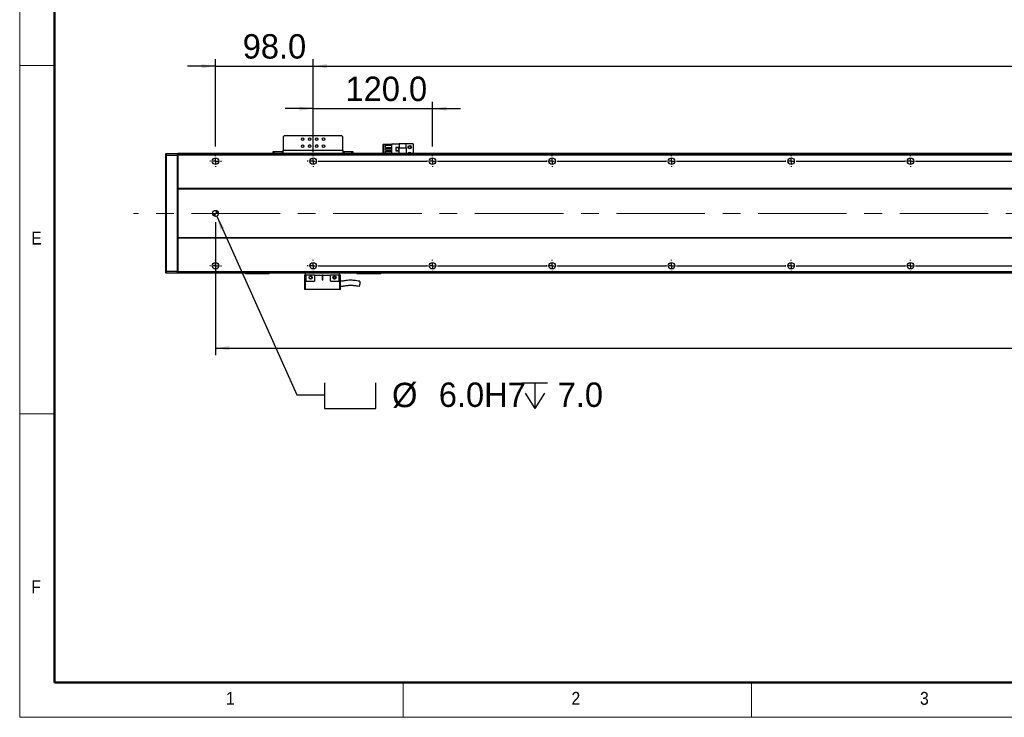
# Model space of a CAD drawing. Header units: millimetres. Extents: x 35 to 2924, y 35 to 2044.
# Tile 1 of 10: x 35 to 1024, y 35 to 735. Entities that reach past the tile are written whole.
import ezdxf

# ---------------------------------------------------------------- set-up
doc = ezdxf.new("R2010")
doc.units = ezdxf.units.MM
doc.header["$LTSCALE"] = 7
doc.linetypes.add('CENTERX2', pattern=[20.32, 12.7, -2.54, 2.54, -2.54])
doc.layers.add('DIMNS', color=7, linetype='Continuous')
doc.styles.add('SLDTEXTSTYLE1', font='Gothic.ttf', dxfattribs={"width": 0.913})
doc.styles.add('SLDTEXTSTYLE9', font='txt')
doc.dimstyles.new('SLDDIMSTYLE0', dxfattribs={"dimtxt": 24.5, "dimasz": 14, "dimexe": 0, "dimexo": 0.0625, "dimgap": 6.125, "dimtad": 2, "dimdec": 1, "dimrnd": 1e-09, "dimzin": 4, "dimdsep": 46, "dimtxsty": 'SLDTEXTSTYLE9', "dimsah": 1, "dimcen": 0.09, "dimadec": 0, "dimazin": 1, "dimtfac": 1, "dimtdec": 1, "dimtofl": 0, "dimtmove": 0, "dimatfit": 3, "dimfxl": 0, "dimfrac": 2, "dimtolj": 1, "dimtzin": 12, "dimarcsym": 0})
doc.dimstyles.new('SLDDIMSTYLE1', dxfattribs={"dimtxt": 24.5, "dimasz": 14, "dimexe": 0, "dimexo": 0.0625, "dimgap": 6.125, "dimtad": 2, "dimdec": 1, "dimrnd": 1e-09, "dimzin": 4, "dimdsep": 46, "dimtxsty": 'SLDTEXTSTYLE9', "dimsah": 1, "dimcen": 0.09, "dimadec": 0, "dimazin": 1, "dimtfac": 1, "dimtdec": 1, "dimtmove": 0, "dimatfit": 0, "dimfxl": 0, "dimfrac": 2, "dimtolj": 1, "dimtzin": 12, "dimarcsym": 0})
doc.dimstyles.new('SLDDIMSTYLE4', dxfattribs={"dimtxt": 24.5, "dimasz": 14, "dimexe": 0, "dimexo": 0.0625, "dimgap": 6.125, "dimtad": 0, "dimtih": 1, "dimtoh": 1, "dimdec": 1, "dimrnd": 1e-09, "dimzin": 4, "dimdsep": 46, "dimtxsty": 'SLDTEXTSTYLE9', "dimsah": 1, "dimcen": 0, "dimadec": 0, "dimazin": 1, "dimtfac": 1, "dimtdec": 1, "dimtofl": 0, "dimtmove": 0, "dimatfit": 3, "dimfxl": 0, "dimfrac": 2, "dimtolj": 1, "dimtzin": 12, "dimarcsym": 0})

# ---------------------------------------------------------------- blocks, each defined once
blk = doc.blocks.new('_D_13')
at = {"layer": 'DIMNS'}
for p, q in [((231.69, 531.97), (231.69, 398.67)), ((2347.69, 526.43), (2347.69, 398.67)), ((231.69, 405.67), (2347.69, 405.67))]:
    blk.add_line(p, q, dxfattribs=at)
for points in [[(231.69, 405.67), (245.69, 403.57), (245.69, 407.77)], [(2347.69, 405.67), (2333.69, 407.77), (2333.69, 403.57)]]:
    blk.add_solid(points, dxfattribs=at)
at = {"layer": 'DIMNS', "insert": (1261.98, 437.81), "char_height": 24.5, "attachment_point": 1, "style": 'SLDTEXTSTYLE9'}
blk.add_mtext('2116.0', dxfattribs=at)
blk = doc.blocks.new('SW_SYMBOL_HOLE_SPOT')
at = {"layer": 'DIMNS', "color": 0}
for p, q in [((0, 6125), (0, 525)), ((11200, 525), (11200, 6125)), ((0, 525), (11200, 525))]:
    blk.add_line(p, q, dxfattribs=at)
blk = doc.blocks.new('SW_SYMBOL_HOLE_DEPTH')
at = {"layer": 'DIMNS', "color": 0}
for p, q in [((0, 6125), (5600, 6125)), ((2800, 6125), (2800, 525)), ((700, 3885), (2800, 525)), ((4900, 3885), (2800, 525))]:
    blk.add_line(p, q, dxfattribs=at)
blk = doc.blocks.new('_D_15')
at = {"layer": 'DIMNS'}
for p, q in [((232.92, 538.12), (313.23, 358.75)), ((313.23, 358.75), (341.23, 358.75))]:
    blk.add_line(p, q, dxfattribs=at)
blk.add_solid([(232.92, 538.12), (236.72, 524.48), (240.55, 526.2)], dxfattribs=at)
at = {"layer": 'DIMNS', "xscale": 0.004592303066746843, "yscale": 0.004592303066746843, "zscale": 0.004592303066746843}
for name, p in [('SW_SYMBOL_HOLE_SPOT', (341.23, 342.53)), ('SW_SYMBOL_HOLE_DEPTH', (539.45, 342.53))]:
    blk.add_blockref(name, p, dxfattribs=at)
at = {"layer": 'DIMNS', "char_height": 24.5, "attachment_point": 1, "style": 'SLDTEXTSTYLE9'}
for s, insert in [('%%c', (408.97, 370.85)), (' 6.0H7', (446.82, 371.09)), ('7.0', (575.31, 371.09))]:
    blk.add_mtext(s, dxfattribs=dict(at, insert=insert))
blk = doc.blocks.new('_D_18')
at = {"layer": 'DIMNS'}
for p, q in [((329.69, 602.25), (329.69, 695.66)), ((2249.69, 602.25), (2249.69, 695.66)), ((329.69, 688.66), (2249.69, 688.66))]:
    blk.add_line(p, q, dxfattribs=at)
for points in [[(329.69, 688.66), (343.69, 686.56), (343.69, 690.76)], [(2249.69, 688.66), (2235.69, 690.76), (2235.69, 686.56)]]:
    blk.add_solid(points, dxfattribs=at)
at = {"layer": 'DIMNS', "char_height": 24.5, "attachment_point": 1, "style": 'SLDTEXTSTYLE9'}
for s, insert in [('=16×120(PITCH)', (1213.97, 720.8)), ('1920.0', (1118.21, 720.8))]:
    blk.add_mtext(s, dxfattribs=dict(at, insert=insert))
blk = doc.blocks.new('_D_19')
at = {"layer": 'DIMNS'}
for p, q in [((329.69, 602.25), (329.69, 653.02)), ((449.69, 608.09), (449.69, 653.02)), ((329.69, 646.02), (301.69, 646.02)), ((329.69, 646.02), (449.69, 646.02)), ((449.69, 646.02), (477.69, 646.02))]:
    blk.add_line(p, q, dxfattribs=at)
for points in [[(329.69, 646.02), (315.69, 648.12), (315.69, 643.92)], [(449.69, 646.02), (463.69, 643.92), (463.69, 648.12)]]:
    blk.add_solid(points, dxfattribs=at)
at = {"layer": 'DIMNS', "insert": (362.22, 678.17), "char_height": 24.5, "attachment_point": 1, "style": 'SLDTEXTSTYLE9'}
blk.add_mtext('120.0', dxfattribs=at)
blk = doc.blocks.new('_D_20')
at = {"layer": 'DIMNS'}
for p, q in [((231.69, 608.09), (231.69, 695.66)), ((329.69, 602.25), (329.69, 695.66)), ((231.69, 688.66), (203.69, 688.66)), ((231.69, 688.66), (329.69, 688.66)), ((329.69, 688.66), (357.69, 688.66))]:
    blk.add_line(p, q, dxfattribs=at)
for points in [[(231.69, 688.66), (217.69, 690.76), (217.69, 686.56)], [(329.69, 688.66), (343.69, 686.56), (343.69, 690.76)]]:
    blk.add_solid(points, dxfattribs=at)
at = {"layer": 'DIMNS', "insert": (258.98, 720.8), "char_height": 24.5, "attachment_point": 1, "style": 'SLDTEXTSTYLE9'}
blk.add_mtext('98.0', dxfattribs=at)
blk = doc.blocks.new('SW_CENTERMARKSYMBOL_1')
at = {"layer": 'DIMNS', "color": 0}
for p, q in [((0, 110.08), (0, 110.84)), ((338, 110.08), (338, 110.84)), ((-5.08, 105), (-5.84, 105)), ((0, 105), (-2.54, 105)), ((0, 105), (0, 107.54)), ((0, 105), (0, 102.46)), ((0, 105), (2.54, 105)), ((0, 99.92), (0, 99.16)), ((5.08, 105), (5.84, 105)), ((332.92, 105), (332.16, 105)), ((338, 105), (335.46, 105)), ((338, 105), (338, 107.54)), ((338, 105), (338, 102.46)), ((338, 105), (340.54, 105)), ((338, 99.92), (338, 99.16)), ((343.08, 105), (343.84, 105)), ((-5.08, 0), (-5.84, 0)), ((0, 0), (-2.54, 0)), ((0, 5.08), (0, 5.84)), ((0, 0), (0, 2.54)), ((0, 0), (0, -2.54)), ((0, 0), (2.54, 0)), ((5.08, 0), (5.84, 0)), ((0, -5.08), (0, -5.84))]:
    blk.add_line(p, q, dxfattribs=at)
blk = doc.blocks.new('SW_CENTERMARKSYMBOL_2')
at = {"layer": 'DIMNS', "color": 0}
for p, q in [((-125.08, 0), (-125.84, 0)), ((-120, 0), (-122.54, 0)), ((-120, 0), (-122.54, 0)), ((-120, 5.08), (-120, 5.84)), ((-120, 0), (-120, 2.54)), ((-120, 0), (-120, 2.54)), ((-120, 0), (-120, -2.54)), ((-120, 0), (-117.46, 0)), ((-120, 0), (-120, -2.54)), ((-120, 0), (-117.46, 0)), ((-114.92, 0), (-114.16, 0)), ((-114.92, 0), (-5.08, 0)), ((-5.08, 0), (-5.84, 0)), ((0, 0), (-2.54, 0)), ((0, 0), (-2.54, 0)), ((0, 0), (-2.54, 0)), ((0, 5.08), (0, 5.84)), ((0, 0), (0, 2.54)), ((0, 0), (0, 2.54)), ((0, 0), (0, 2.54)), ((0, 0), (0, -2.54)), ((0, 0), (2.54, 0)), ((0, 0), (0, -2.54)), ((0, 0), (2.54, 0)), ((0, 0), (0, -2.54)), ((0, 0), (2.54, 0)), ((5.08, 0), (5.84, 0)), ((5.08, 0), (114.92, 0)), ((114.92, 0), (114.16, 0)), ((120, 0), (117.46, 0)), ((120, 0), (117.46, 0)), ((120, 0), (117.46, 0)), ((120, 0), (117.46, 0)), ((120, 5.08), (120, 5.84)), ((120, 0), (120, 2.54)), ((120, 0), (120, 2.54)), ((120, 0), (120, 2.54)), ((120, 0), (120, 2.54)), ((120, 0), (120, -2.54)), ((120, 0), (122.54, 0)), ((120, 0), (120, -2.54)), ((120, 0), (122.54, 0)), ((120, 0), (120, -2.54)), ((120, 0), (122.54, 0)), ((120, 0), (120, -2.54)), ((120, 0), (122.54, 0)), ((125.08, 0), (125.84, 0)), ((125.08, 0), (234.92, 0)), ((234.92, 0), (234.16, 0)), ((240, 0), (237.46, 0)), ((240, 0), (237.46, 0)), ((240, 0), (237.46, 0)), ((240, 0), (237.46, 0)), ((240, 0), (237.46, 0)), ((240, 5.08), (240, 5.84)), ((240, 0), (240, 2.54)), ((240, 0), (240, 2.54)), ((240, 0), (240, 2.54)), ((240, 0), (240, 2.54)), ((240, 0), (240, 2.54)), ((240, 0), (240, -2.54)), ((240, 0), (242.54, 0)), ((240, 0), (240, -2.54)), ((240, 0), (242.54, 0)), ((240, 0), (240, -2.54)), ((240, 0), (242.54, 0)), ((240, 0), (240, -2.54)), ((240, 0), (242.54, 0)), ((240, 0), (240, -2.54)), ((240, 0), (242.54, 0)), ((245.08, 0), (245.84, 0)), ((245.08, 0), (354.92, 0)), ((354.92, 0), (354.16, 0)), ((360, 0), (357.46, 0)), ((360, 0), (357.46, 0)), ((360, 0), (357.46, 0)), ((360, 0), (357.46, 0)), ((360, 0), (357.46, 0)), ((360, 0), (357.46, 0)), ((360, 5.08), (360, 5.84)), ((360, 0), (360, 2.54)), ((360, 0), (360, 2.54)), ((360, 0), (360, 2.54)), ((360, 0), (360, 2.54)), ((360, 0), (360, 2.54)), ((360, 0), (360, 2.54)), ((360, 0), (360, -2.54)), ((360, 0), (362.54, 0)), ((360, 0), (360, -2.54)), ((360, 0), (362.54, 0)), ((360, 0), (360, -2.54)), ((360, 0), (362.54, 0)), ((360, 0), (360, -2.54)), ((360, 0), (362.54, 0)), ((360, 0), (360, -2.54)), ((360, 0), (362.54, 0)), ((360, 0), (360, -2.54)), ((360, 0), (362.54, 0)), ((365.08, 0), (365.84, 0)), ((365.08, 0), (474.92, 0)), ((-120, -5.08), (-120, -5.84)), ((0, -5.08), (0, -5.84)), ((120, -5.08), (120, -5.84)), ((240, -5.08), (240, -5.84)), ((360, -5.08), (360, -5.84))]:
    blk.add_line(p, q, dxfattribs=at)
blk = doc.blocks.new('SW_CENTERMARKSYMBOL_3')
at = {"layer": 'DIMNS', "color": 0}
for p, q in [((-245.08, 0), (-245.84, 0)), ((-240, 0), (-242.54, 0)), ((-240, 0), (-242.54, 0)), ((-240, 5.08), (-240, 5.84)), ((-240, 0), (-240, 2.54)), ((-240, 0), (-240, 2.54)), ((-240, 0), (-240, -2.54)), ((-240, 0), (-237.46, 0)), ((-240, 0), (-240, -2.54)), ((-240, 0), (-237.46, 0)), ((-234.92, 0), (-234.16, 0)), ((-234.92, 0), (-125.08, 0)), ((-125.08, 0), (-125.84, 0)), ((-120, 0), (-122.54, 0)), ((-120, 0), (-122.54, 0)), ((-120, 0), (-122.54, 0)), ((-120, 5.08), (-120, 5.84)), ((-120, 0), (-120, 2.54)), ((-120, 0), (-120, 2.54)), ((-120, 0), (-120, 2.54)), ((-120, 0), (-120, -2.54)), ((-120, 0), (-117.46, 0)), ((-120, 0), (-120, -2.54)), ((-120, 0), (-117.46, 0)), ((-120, 0), (-120, -2.54)), ((-120, 0), (-117.46, 0)), ((-114.92, 0), (-114.16, 0)), ((-114.92, 0), (-5.08, 0)), ((-5.08, 0), (-5.84, 0)), ((0, 0), (-2.54, 0)), ((0, 0), (-2.54, 0)), ((0, 0), (-2.54, 0)), ((0, 0), (-2.54, 0)), ((0, 5.08), (0, 5.84)), ((0, 0), (0, 2.54)), ((0, 0), (0, 2.54)), ((0, 0), (0, 2.54)), ((0, 0), (0, 2.54)), ((0, 0), (0, -2.54)), ((0, 0), (2.54, 0)), ((0, 0), (0, -2.54)), ((0, 0), (2.54, 0)), ((0, 0), (0, -2.54)), ((0, 0), (2.54, 0)), ((0, 0), (0, -2.54)), ((0, 0), (2.54, 0)), ((5.08, 0), (5.84, 0)), ((5.08, 0), (114.92, 0)), ((114.92, 0), (114.16, 0)), ((120, 0), (117.46, 0)), ((120, 0), (117.46, 0)), ((120, 0), (117.46, 0)), ((120, 0), (117.46, 0)), ((120, 0), (117.46, 0)), ((120, 5.08), (120, 5.84)), ((120, 0), (120, 2.54)), ((120, 0), (120, 2.54)), ((120, 0), (120, 2.54)), ((120, 0), (120, 2.54)), ((120, 0), (120, 2.54)), ((120, 0), (120, -2.54)), ((120, 0), (122.54, 0)), ((120, 0), (120, -2.54)), ((120, 0), (122.54, 0)), ((120, 0), (120, -2.54)), ((120, 0), (122.54, 0)), ((120, 0), (120, -2.54)), ((120, 0), (122.54, 0)), ((120, 0), (120, -2.54)), ((120, 0), (122.54, 0)), ((125.08, 0), (125.84, 0)), ((125.08, 0), (234.92, 0)), ((234.92, 0), (234.16, 0)), ((240, 0), (237.46, 0)), ((240, 0), (237.46, 0)), ((240, 0), (237.46, 0)), ((240, 0), (237.46, 0)), ((240, 0), (237.46, 0)), ((240, 0), (237.46, 0)), ((240, 5.08), (240, 5.84)), ((240, 0), (240, 2.54)), ((240, 0), (240, 2.54)), ((240, 0), (240, 2.54)), ((240, 0), (240, 2.54)), ((240, 0), (240, 2.54)), ((240, 0), (240, 2.54)), ((240, 0), (240, -2.54)), ((240, 0), (242.54, 0)), ((240, 0), (240, -2.54)), ((240, 0), (242.54, 0)), ((240, 0), (240, -2.54)), ((240, 0), (242.54, 0)), ((240, 0), (240, -2.54)), ((240, 0), (242.54, 0)), ((240, 0), (240, -2.54)), ((240, 0), (242.54, 0)), ((240, 0), (240, -2.54)), ((240, 0), (242.54, 0)), ((245.08, 0), (245.84, 0)), ((245.08, 0), (354.92, 0)), ((-240, -5.08), (-240, -5.84)), ((-120, -5.08), (-120, -5.84)), ((0, -5.08), (0, -5.84)), ((120, -5.08), (120, -5.84)), ((240, -5.08), (240, -5.84))]:
    blk.add_line(p, q, dxfattribs=at)
blk = doc.blocks.new('SW_CENTERMARKSYMBOL_6')
at = {"layer": 'DIMNS', "color": 0}
for p, q in [((-1925.08, 0), (-1925.84, 0)), ((-1920, 0), (-1922.54, 0)), ((-1920, 5.08), (-1920, 5.84)), ((-1920, 0), (-1920, 2.54)), ((-1920, 0), (-1920, -2.54)), ((-1920, 0), (-1917.46, 0)), ((-1914.92, 0), (-1805.08, 0)), ((-1805.08, 0), (-1805.84, 0)), ((-1800, 0), (-1802.54, 0)), ((-1800, 0), (-1802.54, 0)), ((-1800, 5.08), (-1800, 5.84)), ((-1800, 0), (-1800, 2.54)), ((-1800, 0), (-1800, 2.54)), ((-1800, 0), (-1800, -2.54)), ((-1800, 0), (-1797.46, 0)), ((-1800, 0), (-1800, -2.54)), ((-1800, 0), (-1797.46, 0)), ((-1794.92, 0), (-1794.16, 0)), ((-1794.92, 0), (-1685.08, 0)), ((-1685.08, 0), (-1685.84, 0)), ((-1680, 0), (-1682.54, 0)), ((-1680, 0), (-1682.54, 0)), ((-1680, 0), (-1682.54, 0)), ((-1680, 5.08), (-1680, 5.84)), ((-1680, 0), (-1680, 2.54)), ((-1680, 0), (-1680, 2.54)), ((-1680, 0), (-1680, 2.54)), ((-1680, 0), (-1680, -2.54)), ((-1680, 0), (-1677.46, 0)), ((-1680, 0), (-1680, -2.54)), ((-1680, 0), (-1677.46, 0)), ((-1680, 0), (-1680, -2.54)), ((-1680, 0), (-1677.46, 0)), ((-1674.92, 0), (-1674.16, 0)), ((-1674.92, 0), (-1565.08, 0)), ((-1565.08, 0), (-1565.84, 0)), ((-1560, 0), (-1562.54, 0)), ((-1560, 0), (-1562.54, 0)), ((-1560, 0), (-1562.54, 0)), ((-1560, 0), (-1562.54, 0)), ((-1560, 5.08), (-1560, 5.84)), ((-1560, 0), (-1560, 2.54)), ((-1560, 0), (-1560, 2.54)), ((-1560, 0), (-1560, 2.54)), ((-1560, 0), (-1560, 2.54)), ((-1560, 0), (-1560, -2.54)), ((-1560, 0), (-1557.46, 0)), ((-1560, 0), (-1560, -2.54)), ((-1560, 0), (-1557.46, 0)), ((-1560, 0), (-1560, -2.54)), ((-1560, 0), (-1557.46, 0)), ((-1560, 0), (-1560, -2.54)), ((-1560, 0), (-1557.46, 0)), ((-1554.92, 0), (-1554.16, 0)), ((-1554.92, 0), (-1445.08, 0)), ((-1445.08, 0), (-1445.84, 0)), ((-1440, 0), (-1442.54, 0)), ((-1440, 0), (-1442.54, 0)), ((-1440, 0), (-1442.54, 0)), ((-1440, 0), (-1442.54, 0)), ((-1440, 0), (-1442.54, 0)), ((-1440, 5.08), (-1440, 5.84)), ((-1440, 0), (-1440, 2.54)), ((-1440, 0), (-1440, 2.54)), ((-1440, 0), (-1440, 2.54)), ((-1440, 0), (-1440, 2.54)), ((-1440, 0), (-1440, 2.54)), ((-1440, 0), (-1440, -2.54)), ((-1440, 0), (-1437.46, 0)), ((-1440, 0), (-1440, -2.54)), ((-1440, 0), (-1437.46, 0)), ((-1440, 0), (-1440, -2.54)), ((-1440, 0), (-1437.46, 0)), ((-1440, 0), (-1440, -2.54)), ((-1440, 0), (-1437.46, 0)), ((-1440, 0), (-1440, -2.54)), ((-1440, 0), (-1437.46, 0)), ((-1434.92, 0), (-1434.16, 0)), ((-1434.92, 0), (-1325.08, 0)), ((-1325.08, 0), (-1325.84, 0)), ((-1320, 0), (-1322.54, 0)), ((-1320, 0), (-1322.54, 0)), ((-1320, 0), (-1322.54, 0)), ((-1320, 0), (-1322.54, 0)), ((-1320, 0), (-1322.54, 0)), ((-1320, 0), (-1322.54, 0)), ((-1320, 5.08), (-1320, 5.84)), ((-1320, 0), (-1320, 2.54)), ((-1320, 0), (-1320, 2.54)), ((-1320, 0), (-1320, 2.54)), ((-1320, 0), (-1320, 2.54)), ((-1320, 0), (-1320, 2.54)), ((-1320, 0), (-1320, 2.54)), ((-1320, 0), (-1320, -2.54)), ((-1320, 0), (-1317.46, 0)), ((-1320, 0), (-1320, -2.54)), ((-1320, 0), (-1317.46, 0)), ((-1320, 0), (-1320, -2.54)), ((-1320, 0), (-1317.46, 0)), ((-1320, 0), (-1320, -2.54)), ((-1320, 0), (-1317.46, 0)), ((-1320, 0), (-1320, -2.54)), ((-1320, 0), (-1317.46, 0)), ((-1320, 0), (-1320, -2.54)), ((-1320, 0), (-1317.46, 0)), ((-1314.92, 0), (-1314.16, 0)), ((-1314.92, 0), (-1205.08, 0)), ((-1920, -5.08), (-1920, -5.84)), ((-1800, -5.08), (-1800, -5.84)), ((-1680, -5.08), (-1680, -5.84)), ((-1560, -5.08), (-1560, -5.84)), ((-1440, -5.08), (-1440, -5.84)), ((-1320, -5.08), (-1320, -5.84))]:
    blk.add_line(p, q, dxfattribs=at)
blk = doc.blocks.new('SW_CENTERMARKSYMBOL_7')
at = {"layer": 'DIMNS', "color": 0}
for p, q in [((-1925.08, 0), (-1925.84, 0)), ((-1920, 0), (-1922.54, 0)), ((-1920, 5.08), (-1920, 5.84)), ((-1920, 0), (-1920, 2.54)), ((-1920, 0), (-1920, -2.54)), ((-1920, 0), (-1917.46, 0)), ((-1914.92, 0), (-1805.08, 0)), ((-1805.08, 0), (-1805.84, 0)), ((-1800, 0), (-1802.54, 0)), ((-1800, 0), (-1802.54, 0)), ((-1800, 5.08), (-1800, 5.84)), ((-1800, 0), (-1800, 2.54)), ((-1800, 0), (-1800, 2.54)), ((-1800, 0), (-1800, -2.54)), ((-1800, 0), (-1797.46, 0)), ((-1800, 0), (-1800, -2.54)), ((-1800, 0), (-1797.46, 0)), ((-1794.92, 0), (-1794.16, 0)), ((-1794.92, 0), (-1685.08, 0)), ((-1685.08, 0), (-1685.84, 0)), ((-1680, 0), (-1682.54, 0)), ((-1680, 0), (-1682.54, 0)), ((-1680, 0), (-1682.54, 0)), ((-1680, 5.08), (-1680, 5.84)), ((-1680, 0), (-1680, 2.54)), ((-1680, 0), (-1680, 2.54)), ((-1680, 0), (-1680, 2.54)), ((-1680, 0), (-1680, -2.54)), ((-1680, 0), (-1677.46, 0)), ((-1680, 0), (-1680, -2.54)), ((-1680, 0), (-1677.46, 0)), ((-1680, 0), (-1680, -2.54)), ((-1680, 0), (-1677.46, 0)), ((-1674.92, 0), (-1674.16, 0)), ((-1674.92, 0), (-1565.08, 0)), ((-1565.08, 0), (-1565.84, 0)), ((-1560, 0), (-1562.54, 0)), ((-1560, 0), (-1562.54, 0)), ((-1560, 0), (-1562.54, 0)), ((-1560, 0), (-1562.54, 0)), ((-1560, 5.08), (-1560, 5.84)), ((-1560, 0), (-1560, 2.54)), ((-1560, 0), (-1560, 2.54)), ((-1560, 0), (-1560, 2.54)), ((-1560, 0), (-1560, 2.54)), ((-1560, 0), (-1560, -2.54)), ((-1560, 0), (-1557.46, 0)), ((-1560, 0), (-1560, -2.54)), ((-1560, 0), (-1557.46, 0)), ((-1560, 0), (-1560, -2.54)), ((-1560, 0), (-1557.46, 0)), ((-1560, 0), (-1560, -2.54)), ((-1560, 0), (-1557.46, 0)), ((-1554.92, 0), (-1554.16, 0)), ((-1554.92, 0), (-1445.08, 0)), ((-1445.08, 0), (-1445.84, 0)), ((-1440, 0), (-1442.54, 0)), ((-1440, 0), (-1442.54, 0)), ((-1440, 0), (-1442.54, 0)), ((-1440, 0), (-1442.54, 0)), ((-1440, 0), (-1442.54, 0)), ((-1440, 5.08), (-1440, 5.84)), ((-1440, 0), (-1440, 2.54)), ((-1440, 0), (-1440, 2.54)), ((-1440, 0), (-1440, 2.54)), ((-1440, 0), (-1440, 2.54)), ((-1440, 0), (-1440, 2.54)), ((-1440, 0), (-1440, -2.54)), ((-1440, 0), (-1437.46, 0)), ((-1440, 0), (-1440, -2.54)), ((-1440, 0), (-1437.46, 0)), ((-1440, 0), (-1440, -2.54)), ((-1440, 0), (-1437.46, 0)), ((-1440, 0), (-1440, -2.54)), ((-1440, 0), (-1437.46, 0)), ((-1440, 0), (-1440, -2.54)), ((-1440, 0), (-1437.46, 0)), ((-1434.92, 0), (-1434.16, 0)), ((-1434.92, 0), (-1325.08, 0)), ((-1325.08, 0), (-1325.84, 0)), ((-1320, 0), (-1322.54, 0)), ((-1320, 0), (-1322.54, 0)), ((-1320, 0), (-1322.54, 0)), ((-1320, 0), (-1322.54, 0)), ((-1320, 0), (-1322.54, 0)), ((-1320, 0), (-1322.54, 0)), ((-1320, 5.08), (-1320, 5.84)), ((-1320, 0), (-1320, 2.54)), ((-1320, 0), (-1320, 2.54)), ((-1320, 0), (-1320, 2.54)), ((-1320, 0), (-1320, 2.54)), ((-1320, 0), (-1320, 2.54)), ((-1320, 0), (-1320, 2.54)), ((-1320, 0), (-1320, -2.54)), ((-1320, 0), (-1317.46, 0)), ((-1320, 0), (-1320, -2.54)), ((-1320, 0), (-1317.46, 0)), ((-1320, 0), (-1320, -2.54)), ((-1320, 0), (-1317.46, 0)), ((-1320, 0), (-1320, -2.54)), ((-1320, 0), (-1317.46, 0)), ((-1320, 0), (-1320, -2.54)), ((-1320, 0), (-1317.46, 0)), ((-1320, 0), (-1320, -2.54)), ((-1320, 0), (-1317.46, 0)), ((-1314.92, 0), (-1314.16, 0)), ((-1314.92, 0), (-1205.08, 0)), ((-1920, -5.08), (-1920, -5.84)), ((-1800, -5.08), (-1800, -5.84)), ((-1680, -5.08), (-1680, -5.84)), ((-1560, -5.08), (-1560, -5.84)), ((-1440, -5.08), (-1440, -5.84)), ((-1320, -5.08), (-1320, -5.84))]:
    blk.add_line(p, q, dxfattribs=at)
blk = doc.blocks.new('SW_DOWELSYMBOL_0')
at = {"linetype": 'Continuous', "lineweight": 18}
h = blk.add_hatch(color=0, dxfattribs=at)
edge = h.paths.add_edge_path(flags=0)
edge.add_arc((0, 0), 3, 180, 270)
edge.add_line((0, -3), (0, 0))
edge.add_line((0, 0), (-3, 0))
h = blk.add_hatch(color=0, dxfattribs=at)
edge = h.paths.add_edge_path(flags=0)
edge.add_arc((0, 0), 3, 0, 90)
edge.add_line((0, 3), (0, 0))
edge.add_line((0, 0), (3, 0))
at = {"layer": 'DIMNS', "color": 0}
blk.add_circle((0, 0), 3, dxfattribs=at)

msp = doc.modelspace()

# ---------------------------------------------------------------- linework, layer by layer
at = {"color": 7, "linetype": 'Continuous', "lineweight": 18}
for p, q in [((35, 2044), (35, 35)), ((70, 2009), (70, 70)), ((35, 689.5), (70, 689.5)), ((70, 339.5), (35, 339.5)), ((70, 70), (2870, 70)), ((420, 35), (420, 70)), ((770, 70), (770, 35)), ((861, 70), (2870, 70)), ((35, 35), (2905, 35))]:
    msp.add_line(p, q, dxfattribs=at)
at = {"color": 7, "linetype": 'Continuous', "lineweight": 50}
for p, q in [((70, 2009), (70, 70)), ((70, 70), (2870, 70))]:
    msp.add_line(p, q, dxfattribs=at)
at = {"color": 7, "linetype": 'Continuous', "lineweight": 25}
for p, q in [((300.69, 618.66), (299.69, 617.66)), ((299.69, 617.66), (299.69, 603.86)), ((358.69, 618.66), (300.69, 618.66)), ((359.69, 617.66), (358.69, 618.66)), ((359.69, 603.86), (359.69, 617.66)), ((299.69, 600.86), (299.69, 603.86)), ((359.69, 603.86), (299.69, 603.86)), ((359.69, 603.86), (359.69, 600.86)), ((400.49, 610.36), (400.19, 610.06)), ((400.49, 610.06), (400.19, 610.06)), ((400.19, 600.86), (400.19, 610.06)), ((400.49, 610.36), (400.61, 610.36)), ((400.61, 610.36), (400.49, 610.06)), ((404.89, 610.06), (400.49, 610.06)), ((400.49, 610.06), (400.49, 600.86)), ((400.61, 610.36), (404.89, 610.36)), ((402.49, 606.92), (402.49, 609.42)), ((402.49, 609.42), (408.69, 609.42)), ((402.49, 606.92), (408.69, 606.92)), ((402.49, 605.88), (408.69, 605.88)), ((402.49, 604.38), (402.49, 605.88)), ((402.49, 604.38), (408.69, 604.38)), ((402.49, 601.84), (402.49, 603.34)), ((402.49, 603.34), (408.69, 603.34)), ((404.89, 610.36), (408.69, 610.36)), ((404.89, 609.42), (404.89, 610.36)), ((404.89, 605.88), (404.89, 606.92)), ((404.89, 603.34), (404.89, 604.38)), ((408.69, 600.86), (408.69, 610.66)), ((408.69, 610.66), (416.24, 610.66)), ((415.99, 606.96), (412.79, 606.96)), ((412.79, 606.96), (412.79, 603.76)), ((412.79, 603.76), (415.99, 603.76)), ((415.89, 606.86), (412.89, 606.86)), ((412.89, 606.86), (412.89, 603.86)), ((412.89, 603.86), (415.89, 603.86)), ((415.89, 603.86), (415.89, 606.86)), ((415.99, 603.76), (415.99, 606.96)), ((423.19, 610.66), (416.24, 610.66)), ((416.24, 610.66), (416.24, 606.36)), ((423.19, 606.36), (416.24, 606.36)), ((416.24, 601.36), (416.24, 606.36)), ((423.19, 606.36), (423.19, 610.66)), ((430.19, 610.66), (423.19, 610.66)), ((423.19, 606.36), (423.19, 601.36)), ((430.19, 610.66), (430.19, 600.86)), ((181.69, 600.56), (181.99, 600.86)), ((181.69, 598.73), (181.69, 600.56)), ((181.69, 598.73), (181.99, 598.86)), ((181.69, 482.98), (181.69, 598.73)), ((181.99, 600.86), (181.99, 598.86)), ((181.99, 600.86), (193.39, 600.86)), ((181.99, 598.86), (181.99, 482.86)), ((193.39, 598.86), (181.99, 598.86)), ((193.39, 598.86), (193.39, 600.86)), ((193.69, 600.56), (193.39, 600.86)), ((193.39, 482.86), (193.39, 598.86)), ((193.69, 598.73), (193.39, 598.86)), ((2385.69, 600.86), (193.69, 600.86)), ((193.69, 600.86), (193.69, 600.56)), ((193.69, 600.56), (193.69, 600.36)), ((2385.69, 600.36), (193.69, 600.36)), ((193.69, 600.36), (193.69, 599.36)), ((2385.69, 599.36), (193.69, 599.36)), ((193.69, 599.36), (193.69, 565.86)), ((289.69, 600.86), (289.69, 602.86)), ((289.69, 602.86), (290.69, 602.86)), ((290.69, 602.86), (290.69, 600.86)), ((290.69, 602.86), (298.69, 602.86)), ((298.69, 602.86), (298.69, 600.86)), ((299.69, 602.86), (298.69, 602.86)), ((360.69, 602.86), (359.69, 602.86)), ((360.69, 602.86), (360.69, 600.86)), ((360.69, 602.86), (368.69, 602.86)), ((368.69, 600.86), (368.69, 602.86)), ((368.69, 602.86), (369.69, 602.86)), ((369.69, 602.86), (369.69, 600.86)), ((402.49, 601.84), (408.69, 601.84)), ((404.89, 600.86), (404.89, 601.84)), ((416.24, 601.36), (423.19, 601.36)), ((416.24, 601.36), (416.24, 600.86)), ((423.19, 600.86), (423.19, 601.36)), ((2385.69, 565.86), (193.69, 565.86)), ((193.69, 565.86), (193.69, 565.36)), ((2385.69, 565.36), (193.69, 565.36)), ((193.69, 565.36), (193.69, 516.36)), ((2385.69, 516.36), (193.69, 516.36)), ((193.69, 516.36), (193.69, 515.86)), ((2385.69, 515.86), (193.69, 515.86)), ((193.69, 515.86), (193.69, 482.36)), ((181.69, 481.16), (181.69, 482.98)), ((181.69, 482.98), (181.99, 482.86)), ((181.69, 481.16), (181.99, 480.86)), ((181.99, 482.86), (181.99, 480.86)), ((181.99, 482.86), (193.39, 482.86)), ((193.39, 480.86), (181.99, 480.86)), ((193.69, 482.98), (193.39, 482.86)), ((193.39, 480.86), (193.39, 482.86)), ((193.69, 481.16), (193.39, 480.86)), ((2385.69, 482.36), (193.69, 482.36)), ((193.69, 482.36), (193.69, 481.36)), ((193.69, 481.36), (193.69, 481.16)), ((2385.69, 481.36), (193.69, 481.36)), ((193.69, 481.16), (193.69, 480.86)), ((2385.69, 480.86), (193.69, 480.86)), ((261.69, 480.66), (261.69, 480.86)), ((261.69, 480.66), (261.99, 480.36)), ((261.69, 480.66), (262.69, 480.66)), ((262.81, 480.36), (261.99, 480.36)), ((262.69, 480.86), (262.69, 480.66)), ((262.81, 480.36), (262.69, 480.66)), ((262.69, 480.66), (284.69, 480.66)), ((284.57, 480.36), (262.81, 480.36)), ((284.57, 480.36), (284.69, 480.66)), ((285.39, 480.36), (284.57, 480.36)), ((284.69, 480.66), (284.69, 480.86)), ((284.69, 480.66), (285.69, 480.66)), ((285.39, 480.36), (285.69, 480.66)), ((285.69, 480.86), (285.69, 480.66)), ((321.19, 478.96), (321.19, 464.56)), ((322.39, 478.96), (321.19, 478.96)), ((322.19, 478.96), (322.19, 480.86)), ((322.39, 478.96), (322.39, 472.96)), ((331.19, 478.96), (322.39, 478.96)), ((331.19, 478.96), (331.19, 472.96)), ((331.19, 478.96), (338.94, 478.96)), ((339.44, 478.96), (338.94, 478.96)), ((338.94, 478.96), (338.94, 474.21)), ((339.44, 478.96), (347.19, 478.96)), ((339.44, 474.21), (339.44, 478.96)), ((347.19, 472.96), (347.19, 478.96)), ((355.99, 478.96), (347.19, 478.96)), ((352.2, 477.01), (352.33, 476.61)), ((355.99, 472.96), (355.99, 478.96)), ((357.19, 478.96), (355.99, 478.96)), ((356.19, 478.96), (356.19, 480.86)), ((357.19, 464.56), (357.19, 478.96)), ((373.69, 480.66), (373.69, 480.86)), ((373.69, 480.66), (373.99, 480.36)), ((373.69, 480.66), (374.69, 480.66)), ((374.81, 480.36), (373.99, 480.36)), ((374.69, 480.86), (374.69, 480.66)), ((374.81, 480.36), (374.69, 480.66)), ((374.69, 480.66), (396.69, 480.66)), ((396.57, 480.36), (374.81, 480.36)), ((396.57, 480.36), (396.69, 480.66)), ((397.39, 480.36), (396.57, 480.36)), ((396.69, 480.66), (396.69, 480.86)), ((396.69, 480.66), (397.69, 480.66)), ((397.39, 480.36), (397.69, 480.66)), ((397.69, 480.86), (397.69, 480.66)), ((322.39, 472.96), (322.19, 472.96)), ((322.19, 464.56), (322.19, 472.96)), ((322.39, 472.96), (331.19, 472.96)), ((347.19, 472.96), (355.99, 472.96)), ((356.19, 472.96), (355.99, 472.96)), ((356.19, 472.96), (356.19, 464.56)), ((322.19, 464.56), (321.19, 464.56)), ((356.19, 464.56), (322.19, 464.56)), ((336.19, 464.56), (336.19, 464.36)), ((336.88, 464.36), (336.19, 464.36)), ((342.19, 464.36), (336.88, 464.36)), ((342.19, 464.36), (342.19, 464.56)), ((357.19, 464.56), (356.19, 464.56))]:
    msp.add_line(p, q, dxfattribs=at)
at = {"color": 8, "linetype": 'Continuous', "lineweight": 25}
for p, q in [((326.94, 609.36), (325.44, 609.36)), ((333.94, 609.36), (332.44, 609.36))]:
    msp.add_line(p, q, dxfattribs=at)
at = {"color": 7, "linetype": 'Continuous', "lineweight": 25}
for centre, radius in [((319.19, 615.36), 1.25), ((326.19, 615.36), 1.25), ((333.19, 615.36), 1.25), ((340.19, 615.36), 1.25), ((319.19, 608.36), 1.25), ((326.19, 608.36), 1.25), ((333.19, 608.36), 1.25), ((340.19, 608.36), 1.25), ((426.69, 607.36), 1.75), ((426.69, 607.36), 1.25), ((231.69, 593.36), 3.3), ((329.69, 593.36), 3.3), ((449.69, 593.36), 3.3), ((569.69, 593.36), 3.3), ((689.69, 593.36), 3.3), ((809.69, 593.36), 3.3), ((929.69, 593.36), 3.3), ((231.69, 540.86), 3), ((231.69, 488.36), 3.3), ((329.69, 488.36), 3.3), ((449.69, 488.36), 3.3), ((569.69, 488.36), 3.3), ((689.69, 488.36), 3.3), ((809.69, 488.36), 3.3), ((929.69, 488.36), 3.3), ((327.19, 476.46), 1.6), ((351.19, 476.46), 1.6)]:
    msp.add_circle(centre, radius, dxfattribs=at)
for centre, radius, start, end in [((426.69, 600.36), 1.75, 16.60155, 163.39845), ((426.69, 600.36), 1.25, 23.57818, 156.42182), ((339.19, 474.21), 0.25, 180, 0)]:
    msp.add_arc(centre, radius, start, end, dxfattribs=at)
for points, knots in [([(328.33, 476.61), (328.35, 476.48), (328.39, 476.22), (328.28, 475.83), (328.06, 475.48), (327.72, 475.22), (327.31, 475.07), (326.85, 475.06), (326.41, 475.19), (326.18, 475.37), (326.07, 475.46)], [0, 0, 0, 0, 0.114739, 0.230594, 0.350932, 0.475831, 0.605457, 0.739405, 0.877549, 1, 1, 1, 1]), ([(327.17, 477.76), (327.31, 477.73), (327.6, 477.68), (327.95, 477.42), (328.13, 477.18), (328.19, 477.03), (328.2, 477.01)], [0, 0, 0, 0, 0.322314, 0.643205, 0.951843, 1, 1, 1, 1]), ([(351.19, 477.61), (351.07, 477.6), (350.84, 477.58), (350.53, 477.42), (350.27, 477.18), (350.1, 476.87), (350.02, 476.53), (350.06, 476.18), (350.19, 475.85), (350.42, 475.58), (350.72, 475.39), (351.06, 475.3), (351.41, 475.31), (351.74, 475.43), (352.02, 475.64), (352.23, 475.92), (352.35, 476.26), (352.34, 476.49), (352.33, 476.61)], [0, 0, 0, 0, 0.062498, 0.124998, 0.187497, 0.249995, 0.312495, 0.374995, 0.437496, 0.499995, 0.562497, 0.624993, 0.687494, 0.749999, 0.812496, 0.874997, 0.937498, 1, 1, 1, 1]), ([(352.33, 476.61), (352.35, 476.48), (352.39, 476.22), (352.28, 475.83), (352.06, 475.48), (351.72, 475.22), (351.31, 475.07), (350.85, 475.06), (350.41, 475.19), (350.18, 475.37), (350.07, 475.46)], [0, 0, 0, 0, 0.1147384, 0.230593, 0.3509264, 0.4758249, 0.6054511, 0.7393982, 0.8775419, 1, 1, 1, 1]), ([(350.57, 477.41), (350.63, 477.46), (350.71, 477.52), (350.81, 477.54), (350.83, 477.54)], [0, 0, 0, 0, 0.822971, 1, 1, 1, 1]), ([(351.17, 477.76), (351.31, 477.73), (351.6, 477.68), (351.95, 477.42), (352.13, 477.18), (352.19, 477.03), (352.2, 477.01)], [0, 0, 0, 0, 0.322312, 0.64322, 0.951843, 1, 1, 1, 1]), ([(376.5, 472.75), (375.53, 472.91), (373.72, 473.19), (371.25, 473.58), (369.19, 473.75), (367.34, 473.79), (365.31, 473.71), (363.48, 473.5), (361.97, 473.28), (360.96, 473.13), (359.91, 472.98), (358.85, 472.86), (357.93, 472.78), (357.38, 472.82), (357.19, 472.83)], [0, 0, 0, 0, 0.155774, 0.290786, 0.396768, 0.47499, 0.57359, 0.704746, 0.75469, 0.807087, 0.861209, 0.915954, 0.970405, 1, 1, 1, 1]), ([(357.19, 467.84), (357.43, 467.83), (358.14, 467.81), (359.29, 467.9), (360.97, 468.09), (362.67, 468.36), (364.35, 468.59), (365.79, 468.73), (367.48, 468.82), (369.39, 468.76), (371.43, 468.53), (373.54, 468.17), (375.09, 467.94), (375.93, 467.81)], [0, 0, 0, 0, 0.036868, 0.11254, 0.178518, 0.302805, 0.38427, 0.444529, 0.530286, 0.647338, 0.744746, 0.860354, 1, 1, 1, 1]), ([(375.94, 467.85), (375.97, 467.84), (376.07, 467.8), (376.26, 468.07), (376.48, 468.56), (376.67, 469.26), (376.81, 470.07), (376.88, 470.91), (376.89, 471.69), (376.81, 472.3), (376.68, 472.69), (376.56, 472.72), (376.5, 472.73)], [0, 0, 0, 0, 0.057406, 0.163027, 0.266466, 0.369977, 0.474788, 0.581585, 0.690232, 0.799776, 0.908818, 1, 1, 1, 1])]:
    msp.add_open_spline(points, degree=3, knots=knots, dxfattribs=at)
at = {"layer": 'DIMNS', "linetype": 'CENTERX2', "lineweight": 18}
msp.add_line((2430.14, 540.86), (149.24, 540.86), dxfattribs=at)

# ---------------------------------------------------------------- block references
at = {"layer": 'DIMNS'}
for name, p in [('SW_CENTERMARKSYMBOL_1', (231.69, 488.36)), ('SW_CENTERMARKSYMBOL_7', (2249.69, 593.36)), ('SW_CENTERMARKSYMBOL_3', (689.69, 593.36)), ('SW_DOWELSYMBOL_0', (231.69, 540.86)), ('SW_CENTERMARKSYMBOL_6', (2249.69, 488.36)), ('SW_CENTERMARKSYMBOL_2', (569.69, 488.36))]:
    msp.add_blockref(name, p, dxfattribs=at)

# ---------------------------------------------------------------- texts
at = {"color": 7, "linetype": 'Continuous', "lineweight": 0, "char_height": 12.96, "attachment_point": 1, "style": 'SLDTEXTSTYLE1'}
for s, insert in [('E', (46.67, 522.52)), ('F', (46.67, 172.52)), ('1', (242.08, 60.52)), ('2', (589.17, 60.52)), ('3', (939.17, 60.52))]:
    msp.add_mtext(s, dxfattribs=dict(at, insert=insert))

# ---------------------------------------------------------------- dimensions: what is measured, and where the dimension line sits
at = {"layer": 'DIMNS'}
dim = msp.add_linear_dim(base=(2249.69, 688.66), p1=(329.69, 593.36), p2=(2249.69, 593.36), text='<>=16×120(PITCH)', dimstyle='SLDDIMSTYLE0', dxfattribs=at)
dim.commit()
dim.dimension.update_dxf_attribs({"geometry": '_D_18', "text_midpoint": (1286.87, 688.66), "dimtype": 160})
for base, p1, p2, dimstyle, picture, middle in [((329.69, 688.66), (231.69, 599.2), (329.69, 593.36), 'SLDDIMSTYLE1', '_D_20', (289.16, 688.66)), ((449.69, 646.02), (329.69, 593.36), (449.69, 599.2), 'SLDDIMSTYLE1', '_D_19', (401.25, 646.02)), ((2347.69, 405.67), (231.69, 540.86), (2347.69, 535.32), 'SLDDIMSTYLE0', '_D_13', (1309.86, 405.67))]:
    dim = msp.add_linear_dim(base=base, p1=p1, p2=p2, dimstyle=dimstyle, dxfattribs=at)
    dim.commit()
    dim.dimension.update_dxf_attribs({"geometry": picture, "text_midpoint": middle, "dimtype": 160})
dim = msp.add_diameter_dim_2p(p1=(230.46, 543.6), p2=(232.92, 538.12), text='{\\fGDT;v}<>H7{\\fGDT;x}7.0\\P', dimstyle='SLDDIMSTYLE4', dxfattribs=at)
dim.commit()
dim.dimension.update_dxf_attribs({"geometry": '_D_15', "text_midpoint": (479.61, 358.75), "dimtype": 163})

doc.saveas('drawing.dxf')
